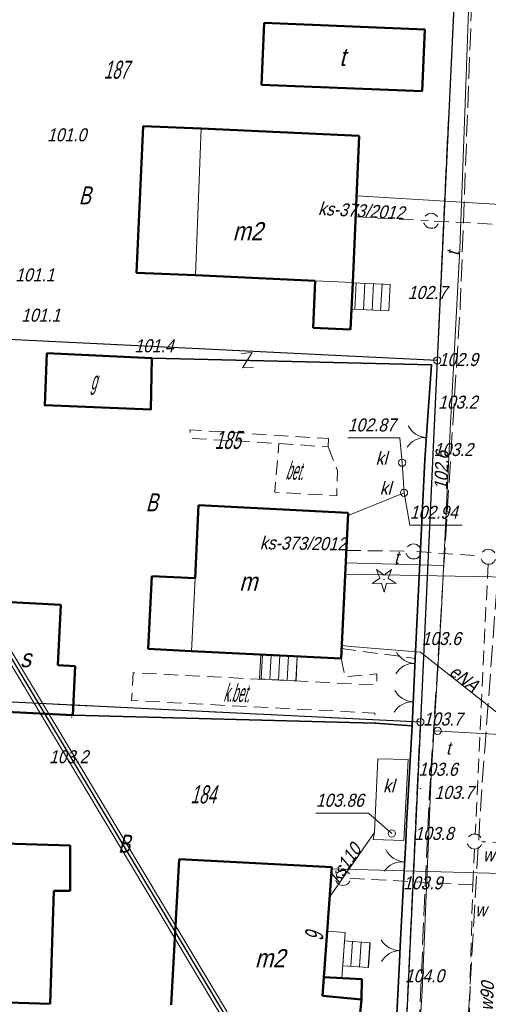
# Model space of a CAD drawing. Extents: x 6530721 to 6531385, y 5978377 to 5979143.
# Tile 128 of 146: x 6530951 to 6530983, y 5978965 to 5979033. Entities that reach past the tile are written whole.
import ezdxf
from ezdxf.enums import TextEntityAlignment as Align

# ---------------------------------------------------------------- set-up
doc = ezdxf.new("R2010")
doc.units = 0
for name, pattern in [('AB_rokocin 2014-08-13 AC2004$0$1.0_0.5', [1.5, 1, -0.5]), ('AB_rokocin 2014-08-13 AC2004$0$1.5_0.5', [2, 1.5, -0.5]), ('AB_rokocin 2014-08-13 AC2004$0$l217_500', [2, 1.5, -0.5]), ('AB_rokocin 2014-08-13 AC2004$0$l219_500', [0]), ('AB_rokocin 2014-08-13 AC2004$0$mz1.0_0.5', [1.5, 1, -0.5])]:
    doc.linetypes.add(name, pattern=pattern)
for name, color, linetype, lineweight in [('AB-wymiarowa', 7, 'Continuous', 30), ('AB_rokocin 2014-08-13 AC2004$0$!arkusz4', 7, 'Continuous', 18), ('AB_rokocin 2014-08-13 AC2004$0$202-Punkt graniczny stabilizowany trwale', 7, 'Continuous', 18), ('AB_rokocin 2014-08-13 AC2004$0$209-Opis konturu klasyfikacyjnego', 7, 'Continuous', 18), ('AB_rokocin 2014-08-13 AC2004$0$211-Nr działki', 7, 'Continuous', 18), ('AB_rokocin 2014-08-13 AC2004$0$217-Granica konturu klasyfikcyjnego', 7, 'Continuous', 18), ('AB_rokocin 2014-08-13 AC2004$0$219-Linia granicy', 7, 'Continuous', 18), ('AB_rokocin 2014-08-13 AC2004$0$238-Punkt adresowy budynku', 7, 'Continuous', 18), ('AB_rokocin 2014-08-13 AC2004$0$312-Budynek', 7, 'Continuous', 18), ('AB_rokocin 2014-08-13 AC2004$0$312-Numer ewidencyjny budynku-Atr124', 7, 'Continuous', 18), ('AB_rokocin 2014-08-13 AC2004$0$320-część budynku wyodrębniona ze względu na liczbę kondygnacji naziemnych (powierzchnia)', 7, 'Continuous', 18), ('AB_rokocin 2014-08-13 AC2004$0$352-schody (powierzchnia)', 7, 'Continuous', 18), ('AB_rokocin 2014-08-13 AC2004$0$433-Chodnik', 7, 'Continuous', 18), ('AB_rokocin 2014-08-13 AC2004$0$626-Punkt rzędnej przewodu-STPOD', 7, 'Continuous', 18), ('AB_rokocin 2014-08-13 AC2004$0$626-Punkt rzędnej przewodu-STPOD-Atr2', 7, 'Continuous', 18), ('AB_rokocin 2014-08-13 AC2004$0$685-Osadnik kanal. lokalnej szambo - obrys-SK', 7, 'Continuous', 18), ('AB_rokocin 2014-08-13 AC2004$0$685-Osadnik kanal. lokalnej szambo - obrys-SK-Atr17', 7, 'Continuous', 18), ('AB_rokocin 2014-08-13 AC2004$0$905-Brama w ogrodzeniu', 7, 'Continuous', 18), ('AB_rokocin 2014-08-13 AC2004$0$991-Przehaczenie', 7, 'Continuous', 18), ('AB_rokocin 2014-08-13 AC2004$0$996-Tekst dodatkowy mały', 7, 'Continuous', 18), ('AB_rokocin 2014-08-13 AC2004$0$chodnik (powierzchnia)', 7, 'Continuous', 18), ('AB_rokocin 2014-08-13 AC2004$0$drzewo iglaste (punkt)', 7, 'Continuous', 18), ('AB_rokocin 2014-08-13 AC2004$0$jezdnia (powierzchnia)', 7, 'Continuous', 18), ('AB_rokocin 2014-08-13 AC2004$0$ogrodzenie trwałe (linia)', 7, 'Continuous', 18), ('AB_rokocin 2014-08-13 AC2004$0$przewód elektroenergetyczny (linia)-SEPOD', 7, 'Continuous', 18), ('AB_rokocin 2014-08-13 AC2004$0$przewód elektroenergetyczny (linia)-SEPOD-Atr1', 7, 'Continuous', 18), ('AB_rokocin 2014-08-13 AC2004$0$przewód kanalizacyjny (linia)-SK', 7, 'Continuous', 18), ('AB_rokocin 2014-08-13 AC2004$0$przewód kanalizacyjny (linia)-SK-Atr1', 7, 'Continuous', 18), ('AB_rokocin 2014-08-13 AC2004$0$przewód kanalizacyjny - projektowany (linia)-SK', 7, 'Continuous', 18), ('AB_rokocin 2014-08-13 AC2004$0$przewód kanalizacyjny - projektowany (linia)-SK-Atr1', 7, 'Continuous', 18), ('AB_rokocin 2014-08-13 AC2004$0$przewód telekomunikacyjny (linia)-STPOD', 7, 'Continuous', 18), ('AB_rokocin 2014-08-13 AC2004$0$przewód telekomunikacyjny (linia)-STPOD-Atr1', 7, 'Continuous', 18), ('AB_rokocin 2014-08-13 AC2004$0$przewód wodociągowy (linia)-SW', 7, 'Continuous', 18), ('AB_rokocin 2014-08-13 AC2004$0$przewód wodociągowy (linia)-SW-Atr1', 7, 'Continuous', 18), ('AB_rokocin 2014-08-13 AC2004$0$punkt wysokościowy naturalny', 7, 'Continuous', 18), ('AB_rokocin 2014-08-13 AC2004$0$punkt wysokościowy naturalny-Atr2', 7, 'Continuous', 18), ('AB_rokocin 2014-08-13 AC2004$0$właz (punkt)-SK', 7, 'Continuous', 18), ('AB_rokocin 2014-08-13 AC2004$0$właz (punkt)-SK-Atr2', 7, 'Continuous', 18), ('AB_rokocin 2014-08-13 AC2004$0$właz (punkt)-ST', 7, 'Continuous', 18), ('AB_rokocin 2014-08-13 AC2004$0$właz (punkt)-ST-Atr17', 7, 'Continuous', 18), ('AB_rokocin 2014-08-13 AC2004$0$zasuwa (punkt)-SW-Atr17', 7, 'Continuous', 18)]:
    doc.layers.add(name, color=color, linetype=linetype, lineweight=lineweight)
doc.styles.add('AB_rokocin 2014-08-13 AC2004$0$Standard', font='txt')
doc.linetypes.add('AB_rokocin 2014-08-13 AC2004$0$902-500', pattern='A,3.75,0,[1,ksztalty.shx,S=0.5,R=0,X=0,Y=0],3.75', length=7.5)

# ---------------------------------------------------------------- blocks, each defined once
blk = doc.blocks.new('AB_rokocin 2014-08-13 AC2004$0$PW01')
at = {"linetype": 'Continuous', "lineweight": 13}
h = blk.add_hatch(color=0, dxfattribs=at)
edge = h.paths.add_edge_path()
edge.add_arc((0, 0), 0.045, 0, 360)
blk = doc.blocks.new('AB_rokocin 2014-08-13 AC2004$0$991')
at = {"color": 0, "linetype": 'Continuous', "lineweight": 0}
for p, q in [((-0.375, 0.5), (0.375, 0.5)), ((-0.375, -0.5), (0.375, 0.5)), ((-0.375, -0.5), (0.375, -0.5))]:
    blk.add_line(p, q, dxfattribs=at)
blk = doc.blocks.new('AB_rokocin 2014-08-13 AC2004$0$OP011')
at = {"linetype": 'Continuous', "lineweight": 13}
h = blk.add_hatch(color=0, dxfattribs=at)
edge = h.paths.add_edge_path()
edge.add_arc((0, 0), 0.05, 0, 360)
at = {"color": 0, "linetype": 'Continuous', "lineweight": 13}
for p, q in [((-0.283, 0.093), (-0.512, 0.706)), ((-0.512, 0.706), (0, 0.299)), ((0, 0.299), (0.512, 0.706)), ((0.512, 0.706), (0.283, 0.093)), ((-0.828, -0.268), (-0.283, 0.093)), ((0.283, 0.093), (0.828, -0.268)), ((-0.175, -0.24), (-0.828, -0.268)), ((0, -0.87), (-0.175, -0.24)), ((0.175, -0.24), (0, -0.87)), ((0.828, -0.268), (0.175, -0.24))]:
    blk.add_line(p, q, dxfattribs=at)
blk = doc.blocks.new('AB_rokocin 2014-08-13 AC2004$0$US22')
at = {"color": 0, "linetype": 'Continuous', "lineweight": 13}
blk.add_circle((0, 0), 0.25, dxfattribs=at)
blk = doc.blocks.new('AB_rokocin 2014-08-13 AC2004$0$905')
at = {"color": 0, "linetype": 'Continuous', "lineweight": 0}
for centre, start, end in [((-1.5, 0), 0, 60), ((1.5, 0), 120, 180)]:
    blk.add_arc(centre, 1.5, start, end, dxfattribs=at)
blk = doc.blocks.new('AB_rokocin 2014-08-13 AC2004$0$621')
at = {"linetype": 'Continuous', "lineweight": 0}
h = blk.add_hatch(color=0, dxfattribs=at)
edge = h.paths.add_edge_path()
edge.add_arc((0, 0), 0.05, 0, 360)
blk = doc.blocks.new('AB_rokocin 2014-08-13 AC2004$0$202')
at = {"color": 0, "linetype": 'Continuous', "lineweight": 0}
blk.add_circle((0, 0), 0.25, dxfattribs=at)
blk = doc.blocks.new('AB_rokocin 2014-08-13 AC2004')
at = {"layer": 'AB_rokocin 2014-08-13 AC2004$0$!arkusz4', "color": 7, "linetype": 'Continuous', "lineweight": 0}
blk.add_lwpolyline([(6531015.946, 5978502.881), (6530759.65, 5978931.7), (6530925.765, 5979030.983), (6531182.061, 5978602.165)], close=True, dxfattribs=at)
blk.add_lwpolyline([(6530759.65, 5978931.7), (6530925.765, 5979030.983), (6531182.061, 5978602.165), (6531016.032, 5978503.224), (6530759.65, 5978931.7)], dxfattribs=at)
blk.add_lwpolyline([(6530759.65, 5978931.7), (6530925.765, 5979030.983), (6531182.061, 5978602.165), (6531016.032, 5978503.224), (6530759.65, 5978931.7)], dxfattribs=at)
at = {"layer": 'AB_rokocin 2014-08-13 AC2004$0$!arkusz4', "color": 7, "linetype": 'Continuous', "lineweight": 30}
blk.add_lwpolyline([(6531016.032, 5978503.224), (6530759.993, 5978931.613), (6530925.679, 5979030.64), (6531181.745, 5978602.254)], close=True, dxfattribs=at)
at = {"layer": 'AB_rokocin 2014-08-13 AC2004$0$!arkusz4', "color": 7, "linetype": 'Continuous', "lineweight": 18}
blk.add_lwpolyline([(6531016.118, 5978503.567), (6530760.336, 5978931.527), (6530925.593, 5979030.297), (6531181.375, 5978602.338)], close=True, dxfattribs=at)
at = {"layer": 'AB_rokocin 2014-08-13 AC2004$0$217-Granica konturu klasyfikcyjnego', "color": 3, "linetype": 'AB_rokocin 2014-08-13 AC2004$0$l217_500', "lineweight": 18, "flags": 128}
for points in [[(6530979.95, 5979009.75), (6530981.11, 5979034.78)], [(6530979.95, 5979009.75), (6530981.11, 5979034.78)], [(6530949.81, 5979011.23), (6530979.95, 5979009.75)], [(6530949.81, 5979011.23), (6530979.95, 5979009.75)], [(6530978.78, 5978984.72), (6530979.95, 5979009.75)], [(6530978.78, 5978984.72), (6530979.95, 5979009.75)], [(6530948.62, 5978986.19), (6530978.78, 5978984.72)], [(6530948.62, 5978986.19), (6530978.78, 5978984.72)], [(6530977.62, 5978959.7), (6530978.78, 5978984.72)], [(6530977.62, 5978959.7), (6530978.78, 5978984.72)]]:
    blk.add_lwpolyline(points, dxfattribs=at)
at = {"layer": 'AB_rokocin 2014-08-13 AC2004$0$219-Linia granicy', "color": 92, "linetype": 'AB_rokocin 2014-08-13 AC2004$0$l219_500', "lineweight": 30, "flags": 128}
for points in [[(6530981.11, 5979034.78), (6530979.95, 5979009.75)], [(6530981.11, 5979034.78), (6530979.95, 5979009.75)], [(6530979.95, 5979009.75), (6530949.81, 5979011.23)], [(6530979.95, 5979009.75), (6530949.81, 5979011.23)], [(6530979.95, 5979009.75), (6530978.78, 5978984.72)], [(6530979.95, 5979009.75), (6530978.78, 5978984.72)], [(6530978.78, 5978984.72), (6530948.62, 5978986.19)], [(6530978.78, 5978984.72), (6530948.62, 5978986.19)], [(6530978.78, 5978984.72), (6530977.62, 5978959.7)], [(6530978.78, 5978984.72), (6530977.62, 5978959.7)]]:
    blk.add_lwpolyline(points, dxfattribs=at)
at = {"layer": 'AB_rokocin 2014-08-13 AC2004$0$312-Budynek', "color": 250, "linetype": 'Continuous', "lineweight": 50, "flags": 128}
for points in [[(6530967.8, 5979028.83), (6530967.98, 5979033.12)], [(6530967.98, 5979033.12), (6530979.08, 5979032.66)], [(6530979.08, 5979032.66), (6530978.9, 5979028.38)], [(6530978.9, 5979028.38), (6530967.8, 5979028.83)], [(6530959.16, 5979015.81), (6530959.61, 5979025.97)], [(6530959.61, 5979025.97), (6530963.62, 5979025.79)], [(6530963.62, 5979025.79), (6530974.56, 5979025.3)], [(6530974.56, 5979025.3), (6530974.1, 5979015.14)], [(6530963.23, 5979015.64), (6530959.16, 5979015.81)], [(6530971.5, 5979015.26), (6530963.23, 5979015.64)], [(6530971.36, 5979012), (6530971.5, 5979015.26)], [(6530974.1, 5979015.14), (6530973.96, 5979011.88)], [(6530973.96, 5979011.88), (6530971.36, 5979012)], [(6530963.2, 5978994.67), (6530963.45, 5978999.72)], [(6530963.45, 5978999.72), (6530973.79, 5978999.21)], [(6530973.79, 5978999.21), (6530973.3, 5978989.13)], [(6530959.97, 5978989.78), (6530960.22, 5978994.82)], [(6530960.22, 5978994.82), (6530963.2, 5978994.67)], [(6530949.13, 5978993.08), (6530953.93, 5978992.84)], [(6530953.93, 5978992.84), (6530953.72, 5978988.65)], [(6530962.96, 5978989.63), (6530959.97, 5978989.78)], [(6530973.3, 5978989.13), (6530962.96, 5978989.63)], [(6530953.72, 5978988.65), (6530954.92, 5978988.59)], [(6530954.92, 5978988.59), (6530954.75, 5978985.2)], [(6530954.75, 5978985.2), (6530948.76, 5978985.49)], [(6530948.41, 5978976.37), (6530954.57, 5978976.17)], [(6530954.57, 5978976.17), (6530954.56, 5978973.04)], [(6530961.56, 5978965.14), (6530962.1, 5978975.23)], [(6530962.1, 5978975.23), (6530972.66, 5978974.67)], [(6530972.66, 5978974.67), (6530972.02, 5978965.77)], [(6530953.44, 5978973.05), (6530953.18, 5978965.21)], [(6530954.56, 5978973.04), (6530953.44, 5978973.05)], [(6530972.11, 5978967.07), (6530974.73, 5978966.92), (6530974.71, 5978965.52)], [(6530972.02, 5978965.77), (6530974.71, 5978965.52)], [(6530953.18, 5978965.21), (6530948.04, 5978965.38)], [(6530974.71, 5978965.52), (6530974.32, 5978961.53)]]:
    blk.add_lwpolyline(points, dxfattribs=at)
blk.add_lwpolyline([(6530952.96, 5979010.25), (6530960.21, 5979009.91), (6530960.14, 5979006.34), (6530952.81, 5979006.65)], close=True, dxfattribs=at)
at = {"layer": 'AB_rokocin 2014-08-13 AC2004$0$320-część budynku wyodrębniona ze względu na liczbę kondygnacji naziemnych (powierzchnia)', "color": 7, "linetype": 'Continuous', "lineweight": 18, "flags": 128}
for points in [[(6530959.16, 5979015.81), (6530959.61, 5979025.97), (6530963.62, 5979025.79), (6530963.23, 5979015.64)], [(6530974.1, 5979015.14), (6530973.96, 5979011.88), (6530971.36, 5979012), (6530971.5, 5979015.26)], [(6530962.96, 5978989.63), (6530959.97, 5978989.78), (6530960.22, 5978994.82), (6530963.2, 5978994.67)]]:
    blk.add_lwpolyline(points, close=True, dxfattribs=at)
at = {"layer": 'AB_rokocin 2014-08-13 AC2004$0$352-schody (powierzchnia)', "color": 252, "linetype": 'Continuous', "lineweight": 18}
for p, q in [((6530974.02, 5979013.29), (6530974.1, 5979015.12)), ((6530974.1, 5979015.12), (6530976.7, 5979015.01)), ((6530974.34, 5979015.11), (6530974.24, 5979013.28)), ((6530974.94, 5979015.08), (6530974.84, 5979013.26)), ((6530975.54, 5979015.06), (6530975.44, 5979013.23)), ((6530976.14, 5979015.03), (6530976.03, 5979013.2)), ((6530976.7, 5979015.01), (6530976.61, 5979013.18)), ((6530976.61, 5979013.18), (6530974.02, 5979013.29)), ((6530967.74, 5978989.4), (6530967.66, 5978987.7)), ((6530970.27, 5978989.28), (6530967.74, 5978989.4)), ((6530967.86, 5978989.39), (6530967.78, 5978987.7)), ((6530968.46, 5978989.37), (6530968.38, 5978987.67)), ((6530969.06, 5978989.34), (6530968.98, 5978987.64)), ((6530969.66, 5978989.31), (6530969.58, 5978987.61)), ((6530970.26, 5978989.28), (6530970.18, 5978987.58)), ((6530970.19, 5978987.58), (6530970.27, 5978989.28)), ((6530967.66, 5978987.7), (6530970.19, 5978987.58)), ((6530972.12, 5978967.08), (6530972.35, 5978970.25)), ((6530972.35, 5978970.25), (6530973.57, 5978970.16)), ((6530973.57, 5978970.16), (6530973.35, 5978966.99)), ((6530973.41, 5978967.86), (6530973.54, 5978969.57)), ((6530973.54, 5978969.57), (6530975.31, 5978969.45)), ((6530974.09, 5978969.54), (6530973.97, 5978967.83)), ((6530974.69, 5978969.5), (6530974.57, 5978967.79)), ((6530975.28, 5978969.45), (6530975.17, 5978967.74)), ((6530975.31, 5978969.45), (6530975.19, 5978967.74)), ((6530975.19, 5978967.74), (6530973.41, 5978967.86)), ((6530973.35, 5978966.99), (6530972.12, 5978967.08))]:
    blk.add_line(p, q, dxfattribs=at)
at = {"layer": 'AB_rokocin 2014-08-13 AC2004$0$685-Osadnik kanal. lokalnej szambo - obrys-SK', "color": 7, "linetype": 'Continuous', "lineweight": 18, "flags": 128}
blk.add_lwpolyline([(6530975.83, 5978982.17), (6530977.94, 5978982.13), (6530977.63, 5978976.52), (6530975.52, 5978976.6), (6530975.61, 5978977.07)], close=True, dxfattribs=at)
at = {"layer": 'AB_rokocin 2014-08-13 AC2004$0$chodnik (powierzchnia)', "color": 252, "linetype": 'AB_rokocin 2014-08-13 AC2004$0$mz1.0_0.5', "lineweight": 18, "flags": 128}
blk.add_lwpolyline([(6530972.43, 5979004.34), (6530972.4, 5979003.76), (6530969, 5979004), (6530962.9, 5979004.35), (6530962.85, 5979004.94)], close=True, dxfattribs=at)
for points in [[(6530972.4, 5979003.76), (6530973.05, 5979002.11), (6530973, 5979000.38), (6530968.71, 5979000.63), (6530969, 5979004)], [(6530973.33, 5978989.81), (6530978.42, 5978989.12)], [(6530973.3, 5978989.13), (6530973.57, 5978987.86), (6530975.76, 5978988.05), (6530975.76, 5978987.28), (6530958.93, 5978988.13), (6530958.82, 5978986.21), (6530975.63, 5978985.34), (6530975.65, 5978984.64)]]:
    blk.add_lwpolyline(points, dxfattribs=at)
at = {"layer": 'AB_rokocin 2014-08-13 AC2004$0$jezdnia (powierzchnia)', "color": 252, "linetype": 'AB_rokocin 2014-08-13 AC2004$0$1.5_0.5', "lineweight": 18, "flags": 128}
for points in [[(6530985.78, 5979082.6), (6530984.46, 5979063.44), (6530982.52, 5979039.61), (6530981.54, 5979013.49), (6530979.39, 5978979.44), (6530978.32, 5978955.43), (6530977.32, 5978924.35), (6530977.18, 5978898.97), (6530975.4, 5978882.76), (6530973.84, 5978878.32), (6530971.37, 5978876.16), (6530968.23, 5978875.09), (6530950.8, 5978875.6), (6530950.25, 5978872.17), (6530968.11, 5978871.47), (6530973.1, 5978871.84), (6530979.12, 5978872.07), (6530985.71, 5978871.57), (6530988.36, 5978870.67), (6531008.02, 5978871.57), (6531029.25, 5978872.87), (6531034.44, 5978873.09), (6531036.17, 5978871.36), (6531037.18, 5978869.25), (6531041.13, 5978844.83), (6531042.78, 5978824.44), (6531036.31, 5978809.51), (6531027.43, 5978796.52), (6531014.3, 5978782.64), (6530999.37, 5978764.06), (6530996.85, 5978762.8), (6530994.1, 5978762.43), (6530991.66, 5978762.96), (6530999.88, 5978750.96), (6531000.38, 5978752.27), (6531000.47, 5978755.1), (6531001.45, 5978757.52), (6531017.67, 5978780.17), (6531028.21, 5978793.19), (6531039.69, 5978808.37), (6531046.64, 5978824.27)], [(6530989.16, 5979081.85), (6530987.63, 5979063.19), (6530986.58, 5979039.58), (6530985.45, 5979012.64), (6530982.98, 5978979.44), (6530981.56, 5978955.09), (6530980.83, 5978923.93), (6530980.87, 5978899.07), (6530980.35, 5978882.41), (6530978.9, 5978876.34), (6530982.06, 5978874.54), (6530986.16, 5978874.22), (6531007.45, 5978874.91), (6531033.72, 5978876.67), (6531037.69, 5978874.7), (6531040.6, 5978870.17), (6531044.99, 5978845.52), (6531046.64, 5978824.27)]]:
    blk.add_lwpolyline(points, dxfattribs=at)
at = {"layer": 'AB_rokocin 2014-08-13 AC2004$0$ogrodzenie trwałe (linia)', "color": 252, "linetype": 'AB_rokocin 2014-08-13 AC2004$0$902-500', "lineweight": 35, "flags": 128}
for points in [[(6530960.21, 5979009.91), (6530979.56, 5979009.45), (6530979.33, 5979006.24), (6530979.09, 5979002.87), (6530978.42, 5978989.12), (6530978.37, 5978988.08), (6530978.21, 5978984.47), (6530975.65, 5978984.64), (6530954.75, 5978985.2)], [(6530978.21, 5978984.47), (6530977.82, 5978977.63), (6530977.77, 5978976.48), (6530977.59, 5978973.14), (6530977.39, 5978969.21), (6530977.34, 5978968.13), (6530976.89, 5978959.5), (6530960.58, 5978960.47), (6530947.5, 5978960.58), (6530948.04, 5978965.38)]]:
    blk.add_lwpolyline(points, dxfattribs=at)
at = {"layer": 'AB_rokocin 2014-08-13 AC2004$0$przewód elektroenergetyczny (linia)-SEPOD', "color": 1, "linetype": 'Continuous', "lineweight": 18, "flags": 128}
blk.add_lwpolyline([(6530973.34, 5978990.01), (6530973.97, 5978989.94), (6530978.8, 5978989.56), (6530985.8, 5978984.03)], dxfattribs=at)
at = {"layer": 'AB_rokocin 2014-08-13 AC2004$0$przewód kanalizacyjny (linia)-SK', "color": 34, "linetype": 'Continuous', "lineweight": 18, "flags": 128}
for points in [[(6530973.79, 5978999.02), (6530977.65, 5979000.59), (6530977.52, 5979002.67)], [(6530972.5, 5978972.6), (6530975.61, 5978977.07)]]:
    blk.add_lwpolyline(points, dxfattribs=at)
at = {"layer": 'AB_rokocin 2014-08-13 AC2004$0$przewód kanalizacyjny - projektowany (linia)-SK', "color": 32, "linetype": 'AB_rokocin 2014-08-13 AC2004$0$1.0_0.5', "lineweight": 18, "flags": 128}
for points in [[(6530974.31, 5979019.68), (6530979.32, 5979019.42)], [(6530979.74, 5979019.39), (6530984.67, 5979019.14)], [(6530973.66, 5978996.6), (6530978.11, 5978996.54)], [(6530978.53, 5978996.52), (6530982.99, 5978996.21)], [(6530983.46, 5978995.66), (6530982.57, 5978976.95)], [(6530982.52, 5978975.95), (6530982.4, 5978973.45)], [(6530990.78, 5978976.17), (6530983.04, 5978976.43)], [(6530982.4, 5978973.45), (6530973.64, 5978973.92)], [(6530982, 5978957.95), (6530982.4, 5978973.45)]]:
    blk.add_lwpolyline(points, dxfattribs=at)
for points in [[(6530979.84, 5979018.99), (6530979.75, 5979018.93), (6530979.64, 5979018.9), (6530979.53, 5979018.89), (6530979.43, 5979018.9), (6530979.32, 5979018.93), (6530979.23, 5979018.99), (6530979.14, 5979019.06), (6530979.08, 5979019.15), (6530979.03, 5979019.24), (6530979.01, 5979019.35), (6530979.01, 5979019.46), (6530979.03, 5979019.57), (6530979.08, 5979019.67), (6530979.14, 5979019.76), (6530979.22, 5979019.83), (6530979.31, 5979019.89), (6530979.42, 5979019.92), (6530979.53, 5979019.93), (6530979.63, 5979019.92), (6530979.74, 5979019.89), (6530979.83, 5979019.83), (6530979.92, 5979019.76), (6530979.98, 5979019.67), (6530980.03, 5979019.58), (6530980.05, 5979019.47), (6530980.05, 5979019.36), (6530980.03, 5979019.25), (6530979.98, 5979019.15), (6530979.92, 5979019.06)], [(6530978.62, 5978996.11), (6530978.53, 5978996.05), (6530978.42, 5978996.02), (6530978.31, 5978996.01), (6530978.21, 5978996.02), (6530978.1, 5978996.05), (6530978.01, 5978996.11), (6530977.92, 5978996.18), (6530977.86, 5978996.27), (6530977.81, 5978996.36), (6530977.79, 5978996.47), (6530977.79, 5978996.58), (6530977.81, 5978996.69), (6530977.86, 5978996.79), (6530977.92, 5978996.88), (6530978, 5978996.95), (6530978.09, 5978997.01), (6530978.2, 5978997.04), (6530978.31, 5978997.05), (6530978.41, 5978997.04), (6530978.52, 5978997.01), (6530978.61, 5978996.95), (6530978.7, 5978996.88), (6530978.76, 5978996.79), (6530978.81, 5978996.7), (6530978.83, 5978996.59), (6530978.83, 5978996.48), (6530978.81, 5978996.37), (6530978.76, 5978996.27), (6530978.7, 5978996.18)], [(6530983.8, 5978995.74), (6530983.71, 5978995.68), (6530983.6, 5978995.65), (6530983.49, 5978995.64), (6530983.39, 5978995.65), (6530983.28, 5978995.68), (6530983.19, 5978995.74), (6530983.1, 5978995.81), (6530983.04, 5978995.9), (6530982.99, 5978995.99), (6530982.97, 5978996.1), (6530982.97, 5978996.21), (6530982.99, 5978996.32), (6530983.04, 5978996.42), (6530983.1, 5978996.51), (6530983.18, 5978996.58), (6530983.27, 5978996.64), (6530983.38, 5978996.67), (6530983.49, 5978996.68), (6530983.59, 5978996.67), (6530983.7, 5978996.64), (6530983.79, 5978996.58), (6530983.88, 5978996.51), (6530983.94, 5978996.42), (6530983.99, 5978996.33), (6530984.01, 5978996.22), (6530984.01, 5978996.11), (6530983.99, 5978996), (6530983.94, 5978995.9), (6530983.88, 5978995.81)], [(6530982.84, 5978976.03), (6530982.75, 5978975.97), (6530982.64, 5978975.94), (6530982.53, 5978975.93), (6530982.43, 5978975.94), (6530982.32, 5978975.97), (6530982.23, 5978976.03), (6530982.14, 5978976.1), (6530982.08, 5978976.19), (6530982.03, 5978976.28), (6530982.01, 5978976.39), (6530982.01, 5978976.5), (6530982.03, 5978976.61), (6530982.08, 5978976.71), (6530982.14, 5978976.8), (6530982.22, 5978976.87), (6530982.31, 5978976.93), (6530982.42, 5978976.96), (6530982.53, 5978976.97), (6530982.63, 5978976.96), (6530982.74, 5978976.93), (6530982.83, 5978976.87), (6530982.92, 5978976.8), (6530982.98, 5978976.71), (6530983.03, 5978976.62), (6530983.05, 5978976.51), (6530983.05, 5978976.4), (6530983.03, 5978976.29), (6530982.98, 5978976.19), (6530982.92, 5978976.1)], [(6530973.74, 5978973.51), (6530973.65, 5978973.45), (6530973.54, 5978973.42), (6530973.43, 5978973.41), (6530973.33, 5978973.42), (6530973.22, 5978973.45), (6530973.13, 5978973.51), (6530973.04, 5978973.58), (6530972.98, 5978973.67), (6530972.93, 5978973.76), (6530972.91, 5978973.87), (6530972.91, 5978973.98), (6530972.93, 5978974.09), (6530972.98, 5978974.19), (6530973.04, 5978974.28), (6530973.12, 5978974.35), (6530973.21, 5978974.41), (6530973.32, 5978974.44), (6530973.43, 5978974.45), (6530973.53, 5978974.44), (6530973.64, 5978974.41), (6530973.73, 5978974.35), (6530973.82, 5978974.28), (6530973.88, 5978974.19), (6530973.93, 5978974.1), (6530973.95, 5978973.99), (6530973.95, 5978973.88), (6530973.93, 5978973.77), (6530973.88, 5978973.67), (6530973.82, 5978973.58)]]:
    blk.add_lwpolyline(points, close=True, dxfattribs=at)
at = {"layer": 'AB_rokocin 2014-08-13 AC2004$0$przewód telekomunikacyjny (linia)-STPOD', "color": 30, "linetype": 'Continuous', "lineweight": 18, "flags": 128}
for points in [[(6530982.33, 5979041.63), (6530982.15, 5979035.27), (6530981.93, 5979028.79), (6530981.5, 5979017.48), (6530980.85, 5979004.95), (6530980.24, 5978992.52), (6530979.52, 5978981), (6530978.9, 5978966.1), (6530978.13, 5978953.59), (6530977.66, 5978941.32), (6530977.09, 5978930.17), (6530976.22, 5978917.47), (6530975.42, 5978905.44), (6530974.93, 5978893.03), (6530974.03, 5978880.84), (6530973.63, 5978877.74), (6530970.35, 5978875.62), (6530958.91, 5978875.75), (6530943.21, 5978876.16), (6530926.26, 5978876.81), (6530926.35, 5978878.55), (6530920.06, 5978882.62), (6530917.38, 5978884.41)], [(6530973.62, 5978995.75), (6530980.41, 5978995.56)], [(6530985.56, 5978983.8), (6530979.71, 5978984.12)]]:
    blk.add_lwpolyline(points, dxfattribs=at)
at = {"layer": 'AB_rokocin 2014-08-13 AC2004$0$przewód wodociągowy (linia)-SW', "color": 5, "linetype": 'Continuous', "lineweight": 18, "flags": 128}
for points in [[(6530974.38, 5979021.13), (6530986.96, 5979020.38)], [(6530973.58, 5978994.95), (6530984.99, 5978994.75)], [(6530984.4, 5978974.24), (6530972.65, 5978974.57)]]:
    blk.add_lwpolyline(points, dxfattribs=at)
at = {"layer": 'AB_rokocin 2014-08-13 AC2004$0$właz (punkt)-SK-Atr2', "color": 34, "linetype": 'ByBlock', "flags": 128}
for points in [[(6530977.52, 5979002.67), (6530977.35, 5979004.38), (6530973.757, 5979004.38)], [(6530977.65, 5979000.59), (6530978.05, 5978998.34), (6530981.662, 5978998.34)], [(6530976.81, 5978977.01), (6530975.2, 5978978.41), (6530971.556, 5978978.41)]]:
    blk.add_lwpolyline(points, dxfattribs=at)
at = {"layer": 'AB_rokocin 2014-08-13 AC2004$0$202-Punkt graniczny stabilizowany trwale', "color": 7, "linetype": 'Continuous', "lineweight": 18, "rotation": 171.887}
for p in [(6530979.95, 5979009.75), (6530978.78, 5978984.72)]:
    blk.add_blockref('AB_rokocin 2014-08-13 AC2004$0$202', p, dxfattribs=at)
at = {"layer": 'AB_rokocin 2014-08-13 AC2004$0$626-Punkt rzędnej przewodu-STPOD', "color": 30, "linetype": 'Continuous', "lineweight": 18}
blk.add_blockref('AB_rokocin 2014-08-13 AC2004$0$621', (6530980.59, 5978999.89), dxfattribs=at)
at = {"layer": 'AB_rokocin 2014-08-13 AC2004$0$905-Brama w ogrodzeniu', "color": 252, "linetype": 'Continuous', "lineweight": 35}
for p, rotation in [((6530979.2, 5979004.41), 86.77300000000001), ((6530978.4, 5978988.78), 88.34800000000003), ((6530978.29, 5978986.12), 88.21), ((6530977.64, 5978975.05), 85.896), ((6530977.38, 5978968.91), 90.98799999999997)]:
    blk.add_blockref('AB_rokocin 2014-08-13 AC2004$0$905', p, dxfattribs=dict(at, rotation=rotation))
at = {"layer": 'AB_rokocin 2014-08-13 AC2004$0$991-Przehaczenie', "color": 7, "linetype": 'Continuous', "lineweight": 18, "rotation": 4.447}
blk.add_blockref('AB_rokocin 2014-08-13 AC2004$0$991', (6530966.82, 5979009.76), dxfattribs=at)
at = {"layer": 'AB_rokocin 2014-08-13 AC2004$0$drzewo iglaste (punkt)', "color": 94, "linetype": 'Continuous', "lineweight": 13}
blk.add_blockref('AB_rokocin 2014-08-13 AC2004$0$OP011', (6530976.27, 5978994.58), dxfattribs=at)
at = {"layer": 'AB_rokocin 2014-08-13 AC2004$0$punkt wysokościowy naturalny', "color": 7, "linetype": 'Continuous', "lineweight": 13}
for p in [(6530981.54, 5979013.49), (6530960.21, 5979009.91), (6530979.56, 5979009.45), (6530979.33, 5979006.24), (6530979.09, 5979002.87), (6530978.42, 5978989.12), (6530954.67, 5978985.07), (6530978.21, 5978984.47), (6530978.8, 5978980.12), (6530979.39, 5978979.44), (6530982.98, 5978979.44), (6530977.82, 5978977.63), (6530977.59, 5978973.14), (6530977.34, 5978968.13)]:
    blk.add_blockref('AB_rokocin 2014-08-13 AC2004$0$PW01', p, dxfattribs=at)
at = {"layer": 'AB_rokocin 2014-08-13 AC2004$0$właz (punkt)-SK', "color": 7, "linetype": 'Continuous', "lineweight": 18}
for p in [(6530977.52, 5979002.67), (6530977.65, 5979000.59)]:
    blk.add_blockref('AB_rokocin 2014-08-13 AC2004$0$US22', p, dxfattribs=at)
at = {"layer": 'AB_rokocin 2014-08-13 AC2004$0$właz (punkt)-SK', "color": 7, "linetype": 'Continuous', "lineweight": 18, "rotation": 358.568}
blk.add_blockref('AB_rokocin 2014-08-13 AC2004$0$US22', (6530976.81, 5978977.01), dxfattribs=at)
at = {"layer": 'AB_rokocin 2014-08-13 AC2004$0$właz (punkt)-ST', "color": 7, "linetype": 'Continuous', "lineweight": 18}
blk.add_blockref('AB_rokocin 2014-08-13 AC2004$0$US22', (6530979.98, 5978984.11), dxfattribs=at)
at = {"layer": 'AB_rokocin 2014-08-13 AC2004$0$209-Opis konturu klasyfikacyjnego', "color": 3, "linetype": 'Continuous', "lineweight": 20, "style": 'AB_rokocin 2014-08-13 AC2004$0$Standard', "oblique": 15, "width": 0.741}
for p in [(6530955.16, 5979020.54), (6530959.79, 5978999.3), (6530957.88, 5978975.67)]:
    blk.add_text('B', height=1.25, dxfattribs=at).set_placement(p)
at = {"layer": 'AB_rokocin 2014-08-13 AC2004$0$211-Nr działki', "color": 92, "linetype": 'Continuous', "lineweight": 30, "style": 'AB_rokocin 2014-08-13 AC2004$0$Standard', "oblique": 15}
for s, width, p in [('187', 0.616, (6530956.89, 5979029.24)), ('185', 0.647, (6530964.55, 5979003.62)), ('184', 0.631, (6530962.88, 5978979.09))]:
    blk.add_text(s, height=1.25, dxfattribs=dict(at, width=width)).set_placement(p)
at = {"layer": 'AB_rokocin 2014-08-13 AC2004$0$238-Punkt adresowy budynku', "color": 7, "linetype": 'Continuous', "lineweight": 20, "style": 'AB_rokocin 2014-08-13 AC2004$0$Standard', "oblique": 15, "width": 0.607}
blk.add_text('9', height=1.25, rotation=86.717, dxfattribs=at).set_placement((6530972.06, 5978969.84), align=Align.CENTER)
at = {"layer": 'AB_rokocin 2014-08-13 AC2004$0$312-Numer ewidencyjny budynku-Atr124', "color": 7, "linetype": 'ByBlock', "lineweight": 20, "style": 'AB_rokocin 2014-08-13 AC2004$0$Standard', "oblique": 15, "width": 0.896}
for s, p in [('t', (6530973.38, 5979030.75)), ('m2', (6530966.84, 5979018.69)), ('m', (6530966.88, 5978994.44)), ('s', (6530951.48, 5978989.14)), ('m2', (6530968.38, 5978968.38))]:
    blk.add_text(s, height=1.25, dxfattribs=at).set_placement(p, align=Align.MIDDLE_CENTER)
at = {"layer": 'AB_rokocin 2014-08-13 AC2004$0$433-Chodnik', "color": 252, "linetype": 'Continuous', "lineweight": 20, "style": 'AB_rokocin 2014-08-13 AC2004$0$Standard', "oblique": 15}
for s, rotation, width, p in [('bet.', 356.811, 0.435, (6530969.45, 5979001.53)), ('k.bet.', 357.925, 0.438, (6530965.15, 5978986.15))]:
    blk.add_text(s, height=1.25, rotation=rotation, dxfattribs=dict(at, width=width)).set_placement(p)
at = {"layer": 'AB_rokocin 2014-08-13 AC2004$0$626-Punkt rzędnej przewodu-STPOD-Atr2', "color": 30, "linetype": 'ByBlock', "lineweight": 20, "style": 'AB_rokocin 2014-08-13 AC2004$0$Standard', "oblique": 15, "width": 0.9}
blk.add_text('102.6', height=0.9, rotation=87.973, dxfattribs=at).set_placement((6530980.64, 5979000.76))
at = {"layer": 'AB_rokocin 2014-08-13 AC2004$0$685-Osadnik kanal. lokalnej szambo - obrys-SK-Atr17', "color": 7, "linetype": 'ByBlock', "lineweight": 20, "style": 'AB_rokocin 2014-08-13 AC2004$0$Standard', "oblique": 15, "width": 0.9}
for p in [(6530975.69, 5979002.53), (6530975.97, 5979000.45), (6530976.2, 5978979.85)]:
    blk.add_text('kl', height=0.9, dxfattribs=at).set_placement(p)
at = {"layer": 'AB_rokocin 2014-08-13 AC2004$0$996-Tekst dodatkowy mały', "color": 7, "linetype": 'Continuous', "lineweight": 20, "style": 'AB_rokocin 2014-08-13 AC2004$0$Standard', "oblique": 15, "width": 0.459}
blk.add_text('g', height=1.25, dxfattribs=at).set_placement((6530955.98, 5979007.73))
at = {"layer": 'AB_rokocin 2014-08-13 AC2004$0$przewód elektroenergetyczny (linia)-SEPOD-Atr1', "color": 1, "linetype": 'ByBlock', "lineweight": 20, "style": 'AB_rokocin 2014-08-13 AC2004$0$Standard', "oblique": 15, "width": 0.9}
blk.add_text('eNA', height=0.9, rotation=322.514, dxfattribs=at).set_placement((6530980.71, 5978988.05))
at = {"layer": 'AB_rokocin 2014-08-13 AC2004$0$przewód kanalizacyjny (linia)-SK-Atr1', "color": 34, "linetype": 'ByBlock', "lineweight": 20, "style": 'AB_rokocin 2014-08-13 AC2004$0$Standard', "oblique": 15, "width": 0.9}
blk.add_text('ks110', height=0.9, rotation=55.93, dxfattribs=at).set_placement((6530973.13, 5978973.51))
at = {"layer": 'AB_rokocin 2014-08-13 AC2004$0$przewód kanalizacyjny - projektowany (linia)-SK-Atr1', "color": 34, "linetype": 'ByBlock', "lineweight": 20, "style": 'AB_rokocin 2014-08-13 AC2004$0$Standard', "oblique": 15, "width": 0.9}
for rotation, p in [(357.029, (6530971.7, 5979019.82)), (359.228, (6530967.68, 5978996.68))]:
    blk.add_text('ks-373/2012', height=0.9, rotation=rotation, dxfattribs=at).set_placement(p)
at = {"layer": 'AB_rokocin 2014-08-13 AC2004$0$przewód telekomunikacyjny (linia)-STPOD-Atr1', "color": 30, "linetype": 'ByBlock', "lineweight": 20, "style": 'AB_rokocin 2014-08-13 AC2004$0$Standard', "oblique": 15, "width": 0.9}
for rotation, p in [(87.581, (6530981.47, 5979016.97)), (359.241, (6530976.96, 5978995.66))]:
    blk.add_text('t', height=0.9, rotation=rotation, dxfattribs=at).set_placement(p)
at = {"layer": 'AB_rokocin 2014-08-13 AC2004$0$przewód wodociągowy (linia)-SW-Atr1', "color": 5, "linetype": 'ByBlock', "lineweight": 20, "style": 'AB_rokocin 2014-08-13 AC2004$0$Standard', "oblique": 15, "width": 0.9}
blk.add_text('w90', height=0.9, rotation=87.079, dxfattribs=at).set_placement((6530983.78, 5978964.72))
at = {"layer": 'AB_rokocin 2014-08-13 AC2004$0$punkt wysokościowy naturalny-Atr2', "color": 252, "linetype": 'ByBlock', "lineweight": 20, "style": 'AB_rokocin 2014-08-13 AC2004$0$Standard', "oblique": 15, "width": 0.9}
for s, p in [('101.0', (6530952.97, 5979024.91)), ('101.1', (6530950.77, 5979015.22)), ('102.7', (6530977.91, 5979014)), ('101.1', (6530951.18, 5979012.43)), ('101.4', (6530959.01, 5979010.31)), ('102.9', (6530980.05, 5979009.36)), ('103.2', (6530980.01, 5979006.41)), ('103.2', (6530979.7, 5979003.13)), ('103.6', (6530978.87, 5978990.05)), ('103.7', (6530978.98, 5978984.48)), ('103.2', (6530953.11, 5978981.87)), ('103.6', (6530978.64, 5978981)), ('103.7', (6530979.75, 5978979.4)), ('103.8', (6530978.37, 5978976.56)), ('103.9', (6530977.59, 5978973.14)), ('104.0', (6530977.71, 5978966.71))]:
    blk.add_text(s, height=0.9, dxfattribs=at).set_placement(p)
at = {"layer": 'AB_rokocin 2014-08-13 AC2004$0$właz (punkt)-SK-Atr2', "color": 34, "linetype": 'ByBlock', "lineweight": 20, "style": 'AB_rokocin 2014-08-13 AC2004$0$Standard', "oblique": 15, "width": 0.9}
for s, p in [('102.87', (6530973.757, 5979004.83)), ('102.94', (6530978.05, 5978998.79)), ('103.86', (6530971.556, 5978978.86))]:
    blk.add_text(s, height=0.9, dxfattribs=at).set_placement(p)
at = {"layer": 'AB_rokocin 2014-08-13 AC2004$0$właz (punkt)-ST-Atr17', "color": 30, "linetype": 'ByBlock', "lineweight": 20, "style": 'AB_rokocin 2014-08-13 AC2004$0$Standard', "oblique": 15, "width": 0.9}
blk.add_text('t', height=0.9, dxfattribs=at).set_placement((6530980.55, 5978982.47))
at = {"layer": 'AB_rokocin 2014-08-13 AC2004$0$zasuwa (punkt)-SW-Atr17', "color": 7, "linetype": 'ByBlock', "lineweight": 20, "style": 'AB_rokocin 2014-08-13 AC2004$0$Standard', "oblique": 15, "width": 0.9}
for p in [(6530983.11, 5978975.09), (6530982.57, 5978971.27)]:
    blk.add_text('w', height=0.9, dxfattribs=at).set_placement(p)

msp = doc.modelspace()

# ---------------------------------------------------------------- block references
at = {"layer": 'AB-wymiarowa'}
msp.add_blockref('AB_rokocin 2014-08-13 AC2004', (0, 0), dxfattribs=at)

doc.saveas('drawing.dxf')
